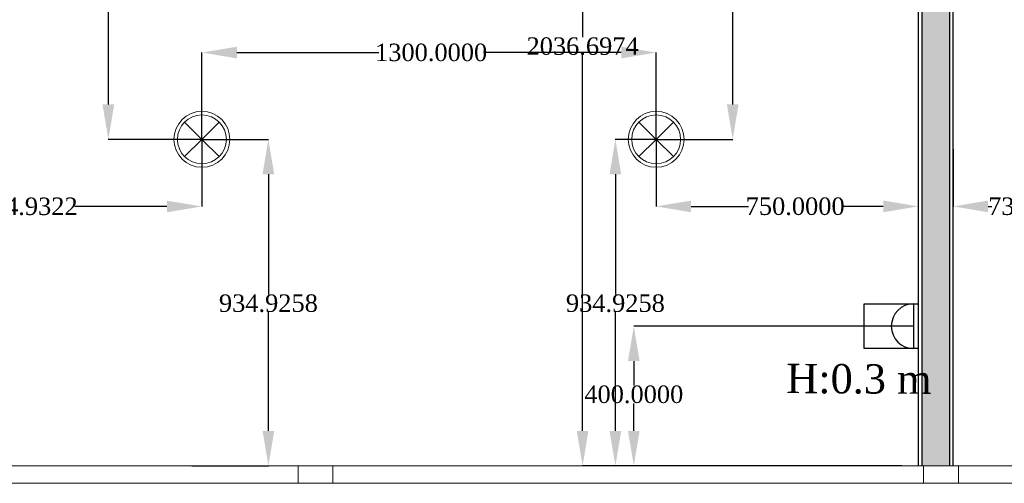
# Model space of a CAD drawing. Header units: millimetres. Extents: x 0 to 88385, y 0 to 41127.
# Tile 119 of 244: x 73546 to 76364, y 12903 to 14231. Entities that reach past the tile are written whole.
import ezdxf

# ---------------------------------------------------------------- set-up
doc = ezdxf.new("R2010")
doc.units = ezdxf.units.MM
doc.header["$MEASUREMENT"] = 0
for name, color, linetype in [('- განათება', 7, 'Continuous'), ('- საშტეფცელო როზეტები', 7, 'Continuous'), ('New_Structural - Bearing', 7, 'Continuous'), ('Structural - Bearing', 7, 'Continuous')]:
    doc.layers.add(name, color=color, linetype=linetype)
for name, color, linetype, lineweight in [('Archicad Windows_Pen_No__1', 7, 'Continuous', 13), ('New_Structural - Bearing_Pen_No__1', 7, 'Continuous', 13), ('Structural - Bearing_Pen_No__1', 7, 'Continuous', 13)]:
    doc.layers.add(name, color=color, linetype=linetype, lineweight=lineweight)
for name, color, linetype, lineweight, true_color in [('New_Interior - Lamp_Pen_No__77', 7, 'Continuous', 20, 0xffeb28), ('New_Structural - Bearing_Pen_No__5', 7, 'Continuous', 25, 0x40a5ff), ('New_Structural - Bearing_Pen_No__57', 7, 'Continuous', 25, 0xdcd214)]:
    doc.layers.add(name, color=color, linetype=linetype, lineweight=lineweight, true_color=true_color)
doc.styles.get("Standard").update_dxf_attribs({"font": 'sylfaen.ttf'})
doc.dimstyles.get("Standard").update_dxf_attribs({"dimtxt": 0.18, "dimasz": 0.18, "dimexe": 0.18, "dimexo": 0.0625, "dimgap": 0.09, "dimtad": 0, "dimtih": 1, "dimtoh": 1, "dimdec": 4, "dimzin": 0, "dimdsep": 46, "dimtxsty": 'Standard', "dimcen": 0.09, "dimadec": 0, "dimazin": 0, "dimtfac": 1, "dimtdec": 4, "dimtofl": 0, "dimtmove": 0, "dimatfit": 3, "dimfxl": 1, "dimtolj": 1, "dimtzin": 0, "dimarcsym": 0})

# ---------------------------------------------------------------- blocks, each defined once
blk = doc.blocks.new('Slab_1', base_point=(2744.3, 12903.1))
at = {"layer": 'Structural - Bearing_Pen_No__1', "color": 7, "linetype": 'Continuous', "lineweight": 13, "flags": 128}
blk.add_lwpolyline([(2744.3, 12903.1), (2744.3, 39238), (-9233.8, 39238), (-16833.8, 39238), (-23183.8, 39238), (-23183.8, 32838), (-47183.8, 32838), (-47183.8, 12903.1)], close=True, dxfattribs=at)
blk = doc.blocks.new('Horizontal Multi-Sash Window_7')
at = {"layer": 'Archicad Windows_Pen_No__1', "color": 7, "linetype": 'Continuous', "lineweight": 13}
for p, q in [((-8951.5, 0), (8951.5, 0)), ((-1740.3, 0), (-50, 0)), ((-50, -50), (-50, 0)), ((-50, 0), (0, 0)), ((0, 0), (50, 0)), ((50, 0), (50, -50)), ((50, 0), (1740.3, 0)), ((1740.3, -50), (1740.3, 0)), ((1740.3, 0), (1790.3, 0)), ((1790.3, 0), (1840.3, 0)), ((1840.3, 0), (1840.3, -50)), ((1840.3, 0), (3530.6, 0)), ((-8951.5, -50), (8951.5, -50)), ((-50, -50), (-1740.3, -50)), ((0, -50), (-50, -50)), ((50, -50), (0, -50)), ((1740.3, -50), (50, -50)), ((1790.3, -50), (1740.3, -50)), ((1840.3, -50), (1790.3, -50)), ((3530.6, -50), (1840.3, -50))]:
    blk.add_line(p, q, dxfattribs=at)
blk = doc.blocks.new('Wall_7', base_point=(2744.3, 12903.1))
at = {"layer": 'Archicad Windows_Pen_No__1', "color": 7, "linetype": 'Continuous', "lineweight": 13, "xscale": -1, "zscale": 1000}
blk.add_blockref('Horizontal Multi-Sash Window_7', (-8057.2, 12953.1), dxfattribs=at)
blk = doc.blocks.new('Wall_51', base_point=(-8122.5, 20888))
at = {"layer": 'New_Structural - Bearing_Pen_No__57', "linetype": 'Continuous', "lineweight": 25, "true_color": 0xdcd214}
blk.add_hatch(color=52, dxfattribs=at).paths.add_polyline_path([(-8112.5, 20788), (-8112.5, 12953.1), (-8032.5, 12953.1), (-8032.5, 20788)])
at = {"layer": 'New_Structural - Bearing_Pen_No__1', "color": 7, "linetype": 'Continuous', "lineweight": 13, "flags": 128}
for points in [[(-8122.5, 12953.1), (-8112.5, 12953.1)], [(-8112.5, 12953.1), (-8032.5, 12953.1)], [(-8032.5, 12953.1), (-8022.5, 12953.1)]]:
    blk.add_lwpolyline(points, dxfattribs=at)
at = {"layer": 'New_Structural - Bearing_Pen_No__5', "color": 161, "linetype": 'Continuous', "lineweight": 25, "true_color": 0x40a5ff}
for p, q in [((-8112.5, 20788), (-8112.5, 12953.1)), ((-8032.5, 12953.1), (-8032.5, 20788))]:
    blk.add_line(p, q, dxfattribs=at)
at = {"layer": 'New_Structural - Bearing_Pen_No__5', "color": 161, "linetype": 'Continuous', "lineweight": 25, "true_color": 0x40a5ff, "flags": 128}
for points in [[(-8122.5, 20788), (-8122.5, 12953.1)], [(-8022.5, 12953.1), (-8022.5, 20788)]]:
    blk.add_lwpolyline(points, dxfattribs=at)
blk = doc.blocks.new('- საშტეფცელო როზეტი IP22')
at = {"layer": '- საშტეფცელო როზეტები', "color": 5}
for p, q in [((8536.7, 3822.7), (8536.7, 3888.1)), ((8472.6, 3758.6), (8600.9, 3758.6))]:
    blk.add_line(p, q, dxfattribs=at)
blk.add_arc((8536.7, 3758.6), 64.1, 0, 180, dxfattribs=at)
blk = doc.blocks.new('1 ჩარჩო')
at = {"layer": '- საშტეფცელო როზეტები', "color": 5}
blk.add_lwpolyline([(7775.1, 3905.1), (7903.3, 3905.1), (7903.3, 3750.1), (7775.1, 3750.1)], close=True, dxfattribs=at)
blk = doc.blocks.new('Recessed Spot')
at = {"layer": 'New_Interior - Lamp_Pen_No__77', "color": 2, "linetype": 'Continuous', "lineweight": 20, "true_color": 0xffeb28}
for q in [(-49.5, 49.5), (49.5, 49.5), (-49.5, -49.5), (49.5, -49.5)]:
    blk.add_line((0, 0), q, dxfattribs=at)
at = {"layer": 'New_Interior - Lamp_Pen_No__77', "color": 2, "linetype": 'Continuous', "lineweight": 20, "true_color": 0xffeb28, "flags": 128}
blk.add_lwpolyline([(80, 0, 1), (-80, 0, 1)], format="xyb", close=True, dxfattribs=at)
at = {"layer": 'New_Interior - Lamp_Pen_No__77', "color": 2, "linetype": 'Continuous', "lineweight": 20, "true_color": 0xffeb28}
blk.add_circle((0, 0), 70, dxfattribs=at)
blk = doc.blocks.new('*D561')
at = {"layer": '- საშტეფცელო როზეტები', "color": 0, "lineweight": -2, "transparency": 16777216}
for p, q in [((76104.7, 13353.1), (75303.5, 13353.1)), ((75303.7, 13253.1), (75303.7, 13183.1)), ((75303.7, 13053.1), (75303.7, 13131.9)), ((76071.1, 12953.1), (75303.5, 12953.1))]:
    blk.add_line(p, q, dxfattribs=at)
at = {"layer": '- საშტეფცელო როზეტები', "color": 0, "transparency": 16777216}
for points in [[(75287, 13253.1), (75320.3, 13253.1), (75303.7, 13353.1)], [(75287, 13053.1), (75320.3, 13053.1), (75303.7, 12953.1)]]:
    blk.add_solid(points, dxfattribs=at)
at = {"layer": 'Defpoints', "color": 0, "transparency": 16777216}
for p in [(75303.7, 13353.1), (76104.8, 13353.1), (76071.2, 12953.1)]:
    blk.add_point(p, dxfattribs=at)
at = {"layer": '- საშტეფცელო როზეტები', "color": 0, "transparency": 16777216, "insert": (75303.7, 13157.5), "char_height": 50, "attachment_point": 5}
blk.add_mtext('\\A1;{\\fSylfaen|b0|i0|c0|p18;400.0000}', dxfattribs=at)
blk = doc.blocks.new('*D562')
at = {"layer": '- საშტეფცელო როზეტები', "color": 0, "lineweight": -2, "transparency": 16777216}
for p, q in [((76075.3, 14989.8), (75157, 14989.8)), ((75157.2, 14889.8), (75157.2, 14180.2)), ((75157.2, 13053.1), (75157.2, 14128.8)), ((76071.1, 12953.1), (75157, 12953.1))]:
    blk.add_line(p, q, dxfattribs=at)
at = {"layer": '- საშტეფცელო როზეტები', "color": 0, "transparency": 16777216}
for points in [[(75140.5, 14889.8), (75173.8, 14889.8), (75157.2, 14989.8)], [(75140.5, 13053.1), (75173.8, 13053.1), (75157.2, 12953.1)]]:
    blk.add_solid(points, dxfattribs=at)
at = {"layer": 'Defpoints', "color": 0, "transparency": 16777216}
for p in [(75157.2, 14989.8), (76075.4, 14989.8), (76071.2, 12953.1)]:
    blk.add_point(p, dxfattribs=at)
at = {"layer": '- საშტეფცელო როზეტები', "color": 0, "transparency": 16777216, "insert": (75157.2, 14154.5), "char_height": 50, "attachment_point": 5}
blk.add_mtext('\\A1;{\\fSylfaen|b0|i0|c0|p18;2036.6974}', dxfattribs=at)
blk = doc.blocks.new('*D982')
at = {"layer": '- განათება', "color": 0, "lineweight": -2, "transparency": 16777216}
for p, q in [((75367.7, 13888), (75250.8, 13888)), ((75251, 13788), (75251, 13444.1)), ((75251, 13053.1), (75251, 13392.7)), ((75374.7, 12953.1), (75250.8, 12953.1))]:
    blk.add_line(p, q, dxfattribs=at)
at = {"layer": '- განათება', "color": 0, "transparency": 16777216}
for points in [[(75234.3, 13788), (75267.7, 13788), (75251, 13888)], [(75234.3, 13053.1), (75267.7, 13053.1), (75251, 12953.1)]]:
    blk.add_solid(points, dxfattribs=at)
at = {"layer": 'Defpoints', "color": 0, "transparency": 16777216}
for p in [(75251, 13888), (75367.7, 13888), (75374.7, 12953.1)]:
    blk.add_point(p, dxfattribs=at)
at = {"layer": '- განათება', "color": 0, "transparency": 16777216, "insert": (75251, 13418.4), "char_height": 50, "attachment_point": 5}
blk.add_mtext('\\A1;{\\fSylfaen|b0|i0|c0|p18;934.9258}', dxfattribs=at)
blk = doc.blocks.new('*D983')
at = {"layer": '- განათება', "color": 0, "lineweight": -2, "transparency": 16777216}
for p, q in [((76117.7, 13895.9), (76117.7, 13695.8)), ((75367.7, 13887.9), (75367.7, 13695.8)), ((75467.7, 13696), (75631.8, 13696)), ((76017.7, 13696), (75899.2, 13696))]:
    blk.add_line(p, q, dxfattribs=at)
at = {"layer": '- განათება', "color": 0, "transparency": 16777216}
for points in [[(75467.7, 13712.7), (75467.7, 13679.3), (75367.7, 13696)], [(76017.7, 13712.7), (76017.7, 13679.3), (76117.7, 13696)]]:
    blk.add_solid(points, dxfattribs=at)
at = {"layer": 'Defpoints', "color": 0, "transparency": 16777216}
for p in [(76117.7, 13896), (75367.7, 13888), (75367.7, 13696)]:
    blk.add_point(p, dxfattribs=at)
at = {"layer": '- განათება', "color": 0, "transparency": 16777216, "insert": (75765.5, 13696), "char_height": 50, "attachment_point": 5}
blk.add_mtext('\\A1;{\\fSylfaen|b0|i0|c0|p18;750.0000}', dxfattribs=at)
blk = doc.blocks.new('*D984')
at = {"layer": '- განათება', "color": 0, "lineweight": -2, "transparency": 16777216}
for p, q in [((74067.7, 13887.9), (74067.7, 13695.6)), ((73302.8, 13859.7), (73302.8, 13695.6)), ((73402.8, 13695.8), (73437.4, 13695.8)), ((73967.7, 13695.8), (73703.6, 13695.8))]:
    blk.add_line(p, q, dxfattribs=at)
at = {"layer": '- განათება', "color": 0, "transparency": 16777216}
for points in [[(73402.8, 13712.5), (73402.8, 13679.2), (73302.8, 13695.8)], [(73967.7, 13712.5), (73967.7, 13679.2), (74067.7, 13695.8)]]:
    blk.add_solid(points, dxfattribs=at)
at = {"layer": 'Defpoints', "color": 0, "transparency": 16777216}
for p in [(74067.7, 13888), (73302.8, 13859.7), (74067.7, 13695.8)]:
    blk.add_point(p, dxfattribs=at)
at = {"layer": '- განათება', "color": 0, "transparency": 16777216, "insert": (73570.5, 13695.8), "char_height": 50, "attachment_point": 5}
blk.add_mtext('\\A1;{\\fSylfaen|b0|i0|c0|p18;764.9322}', dxfattribs=at)
blk = doc.blocks.new('*D985')
at = {"layer": '- განათება', "color": 0, "lineweight": -2, "transparency": 16777216}
for p, q in [((74067.8, 13888), (74258.2, 13888)), ((74258, 13788), (74258, 13444.1)), ((74258, 13053.1), (74258, 13392.7)), ((74039.3, 12953.1), (74258.2, 12953.1))]:
    blk.add_line(p, q, dxfattribs=at)
at = {"layer": '- განათება', "color": 0, "transparency": 16777216}
for points in [[(74241.3, 13788), (74274.7, 13788), (74258, 13888)], [(74241.3, 13053.1), (74274.7, 13053.1), (74258, 12953.1)]]:
    blk.add_solid(points, dxfattribs=at)
at = {"layer": 'Defpoints', "color": 0, "transparency": 16777216}
for p in [(74067.7, 13888), (74258, 13888), (74039.2, 12953.1)]:
    blk.add_point(p, dxfattribs=at)
at = {"layer": '- განათება', "color": 0, "transparency": 16777216, "insert": (74258, 13418.4), "char_height": 50, "attachment_point": 5}
blk.add_mtext('\\A1;{\\fSylfaen|b0|i0|c0|p18;934.9258}', dxfattribs=at)
blk = doc.blocks.new('*D986')
at = {"layer": '- განათება', "color": 0, "lineweight": -2, "transparency": 16777216}
for p, q in [((74067.7, 13888), (74067.7, 14136.7)), ((74167.7, 14136.5), (74574.1, 14136.5)), ((75267.7, 14136.5), (74873.4, 14136.5)), ((75367.7, 13888), (75367.7, 14136.7))]:
    blk.add_line(p, q, dxfattribs=at)
at = {"layer": '- განათება', "color": 0, "transparency": 16777216}
for points in [[(74167.7, 14153.2), (74167.7, 14119.8), (74067.7, 14136.5)], [(75267.7, 14153.2), (75267.7, 14119.8), (75367.7, 14136.5)]]:
    blk.add_solid(points, dxfattribs=at)
at = {"layer": 'Defpoints', "color": 0, "transparency": 16777216}
for p in [(74067.7, 14136.5), (74067.7, 13888), (75367.7, 13888)]:
    blk.add_point(p, dxfattribs=at)
at = {"layer": '- განათება', "color": 0, "transparency": 16777216, "insert": (74723.7, 14136.5), "char_height": 50, "attachment_point": 5}
blk.add_mtext('\\A1;{\\fSylfaen|b0|i0|c0|p18;1300.0000}', dxfattribs=at)
blk = doc.blocks.new('*D987')
at = {"layer": '- განათება', "color": 0, "lineweight": -2, "transparency": 16777216}
for p, q in [((75367.8, 15688), (75586.9, 15688)), ((75586.7, 15588), (75586.7, 14806.1)), ((75586.7, 13988), (75586.7, 14754.8)), ((75367.8, 13888), (75586.9, 13888))]:
    blk.add_line(p, q, dxfattribs=at)
at = {"layer": '- განათება', "color": 0, "transparency": 16777216}
for points in [[(75570.1, 15588), (75603.4, 15588), (75586.7, 15688)], [(75570.1, 13988), (75603.4, 13988), (75586.7, 13888)]]:
    blk.add_solid(points, dxfattribs=at)
at = {"layer": 'Defpoints', "color": 0, "transparency": 16777216}
for p in [(75367.7, 15688), (75367.7, 13888), (75586.7, 13888)]:
    blk.add_point(p, dxfattribs=at)
at = {"layer": '- განათება', "color": 0, "transparency": 16777216, "insert": (75586.7, 14780.4), "char_height": 50, "attachment_point": 5}
blk.add_mtext('\\A1;{\\fSylfaen|b0|i0|c0|p18;1800.0000}', dxfattribs=at)
blk = doc.blocks.new('*D988')
at = {"layer": '- განათება', "color": 0, "lineweight": -2, "transparency": 16777216}
for p, q in [((74067.7, 15688), (73799.8, 15688)), ((73800, 15588), (73800, 14806.1)), ((73800, 13988), (73800, 14754.8)), ((74067.7, 13888), (73799.8, 13888))]:
    blk.add_line(p, q, dxfattribs=at)
at = {"layer": '- განათება', "color": 0, "transparency": 16777216}
for points in [[(73783.3, 15588), (73816.7, 15588), (73800, 15688)], [(73783.3, 13988), (73816.7, 13988), (73800, 13888)]]:
    blk.add_solid(points, dxfattribs=at)
at = {"layer": 'Defpoints', "color": 0, "transparency": 16777216}
for p in [(74067.7, 15688), (73800, 13888), (74067.7, 13888)]:
    blk.add_point(p, dxfattribs=at)
at = {"layer": '- განათება', "color": 0, "transparency": 16777216, "insert": (73800, 14780.4), "char_height": 50, "attachment_point": 5}
blk.add_mtext('\\A1;{\\fSylfaen|b0|i0|c0|p18;1800.0000}', dxfattribs=at)
blk = doc.blocks.new('*D1002')
at = {"layer": '- განათება', "color": 0, "lineweight": -2, "transparency": 16777216}
for p, q in [((76956.5, 13887.9), (76956.5, 13695.8)), ((76217.7, 13859.7), (76217.7, 13695.8)), ((76317.7, 13696), (76328.3, 13696)), ((76856.5, 13696), (76590.2, 13696))]:
    blk.add_line(p, q, dxfattribs=at)
at = {"layer": '- განათება', "color": 0, "transparency": 16777216}
for points in [[(76317.7, 13712.7), (76317.7, 13679.3), (76217.7, 13696)], [(76856.5, 13712.7), (76856.5, 13679.3), (76956.5, 13696)]]:
    blk.add_solid(points, dxfattribs=at)
at = {"layer": 'Defpoints', "color": 0, "transparency": 16777216}
for p in [(76956.5, 13888), (76217.7, 13859.7), (76956.5, 13696)]:
    blk.add_point(p, dxfattribs=at)
at = {"layer": '- განათება', "color": 0, "transparency": 16777216, "insert": (76459.3, 13696), "char_height": 50, "attachment_point": 5}
blk.add_mtext('\\A1;{\\fSylfaen|b0|i0|c0|p18;738.7611}', dxfattribs=at)

msp = doc.modelspace()

# ---------------------------------------------------------------- block references
at = {"layer": '- განათება', "color": 2, "linetype": 'Continuous', "lineweight": 20, "true_color": 0xffeb28, "zscale": 1000}
for p in [(74067.74478, 13887.98097), (75367.74478, 13887.98097)]:
    msp.add_blockref('Recessed Spot', p, dxfattribs=at)
at = {"layer": '- საშტეფცელო როზეტები', "rotation": 90}
for name, p in [('1 ჩარჩო', (79867.80726, 5513.84752)), ('- საშტეფცელო როზეტი IP22', (79863.33061, 4816.31359))]:
    msp.add_blockref(name, p, dxfattribs=at)
at = {"layer": 'New_Structural - Bearing', "color": 7, "lineweight": 35}
msp.add_blockref('Wall_51', (76117.74478, 20887.98097), dxfattribs=at)
at = {"layer": 'Structural - Bearing', "color": 7, "linetype": 'Continuous', "lineweight": 13}
msp.add_blockref('Slab_1', (86984.57817, 12903.05519), dxfattribs=at)
at = {"layer": 'Structural - Bearing', "color": 7, "lineweight": 35}
msp.add_blockref('Wall_7', (86984.57817, 12903.05519), dxfattribs=at)

# ---------------------------------------------------------------- texts
at = {"layer": '- საშტეფცელო როზეტები', "color": 5, "insert": (76155.99864, 13243.14041), "char_height": 83.9644685, "attachment_point": 3, "rotation": 359.68932566}
msp.add_mtext_dynamic_manual_height_columns('{\\fSylfaen|b0|i0|c0|p18;H:0.3 m}', width=710.9466492, gutter_width=1.70068, heights=[0], dxfattribs=at)

# ---------------------------------------------------------------- dimensions: what is measured, and where the dimension line sits
at = {"layer": '- განათება', "color": 1}
for base, p1, p2, angle, picture, middle in [((73800.00981, 13887.98097), (74067.74478, 15687.98097), (74067.74478, 13887.98097), 270, '*D988', (73800.00981, 14780.41604)), ((75586.73888, 13887.98097), (75367.74478, 15687.98097), (75367.74478, 13887.98097), 270, '*D987', (75586.73888, 14780.41604)), ((74067.74478, 14136.5), (75367.74478, 13887.98097), (74067.74478, 13887.98097), 180, '*D986', (74723.73888, 14136.5)), ((75367.74478, 13696), (76117.74478, 13896), (75367.74478, 13887.98097), 180, '*D983', (75765.50981, 13696)), ((74258.00981, 13887.98097), (74039.24327, 12953.05519), (74067.74478, 13887.98097), 90, '*D985', (74258.00981, 13418.41813)), ((75251.00981, 13887.98097), (75374.73888, 12953.05519), (75367.74478, 13887.98097), 90, '*D982', (75251.00981, 13418.41813))]:
    dim = msp.add_linear_dim(base=base, p1=p1, p2=p2, angle=angle, text='{\\fSylfaen|b0|i0|c0|p18;<>}', dimstyle='Standard', override={"dimtxt": 50, "dimasz": 100}, dxfattribs=at)
    dim.commit()
    dim.dimension.update_dxf_attribs({"geometry": picture, "text_midpoint": middle, "dimtype": 160})
for base, p1, p2, picture, middle in [((74067.74478, 13695.82), (73302.81257, 13859.7392), (74067.74478, 13887.98097), '*D984', (73570.50981, 13695.82)), ((76956.5059, 13696), (76217.74478, 13859.7392), (76956.5059, 13887.98097), '*D1002', (76459.27093, 13696))]:
    dim = msp.add_linear_dim(base=base, p1=p1, p2=p2, text='{\\fSylfaen|b0|i0|c0|p18;<>}', dimstyle='Standard', override={"dimtxt": 50, "dimasz": 100}, dxfattribs=at)
    dim.commit()
    dim.dimension.update_dxf_attribs({"geometry": picture, "text_midpoint": middle, "dimtype": 160})
at = {"layer": '- საშტეფცელო როზეტები', "color": 1}
for base, p2, picture, middle in [((75157.17838, 14989.75257), (76075.40993, 14989.75257), '*D562', (75157.17838, 14154.5)), ((75303.67838, 13353.05519), (76104.77363, 13353.05519), '*D561', (75303.67838, 13157.5))]:
    dim = msp.add_linear_dim(base=base, p1=(76071.17838, 12953.05519), p2=p2, angle=90, text='{\\fSylfaen|b0|i0|c0|p18;<>}', dimstyle='Standard', override={"dimtxt": 50, "dimasz": 100}, dxfattribs=at)
    dim.commit()
    dim.dimension.update_dxf_attribs({"geometry": picture, "text_midpoint": middle, "dimtype": 160})

doc.saveas('drawing.dxf')
